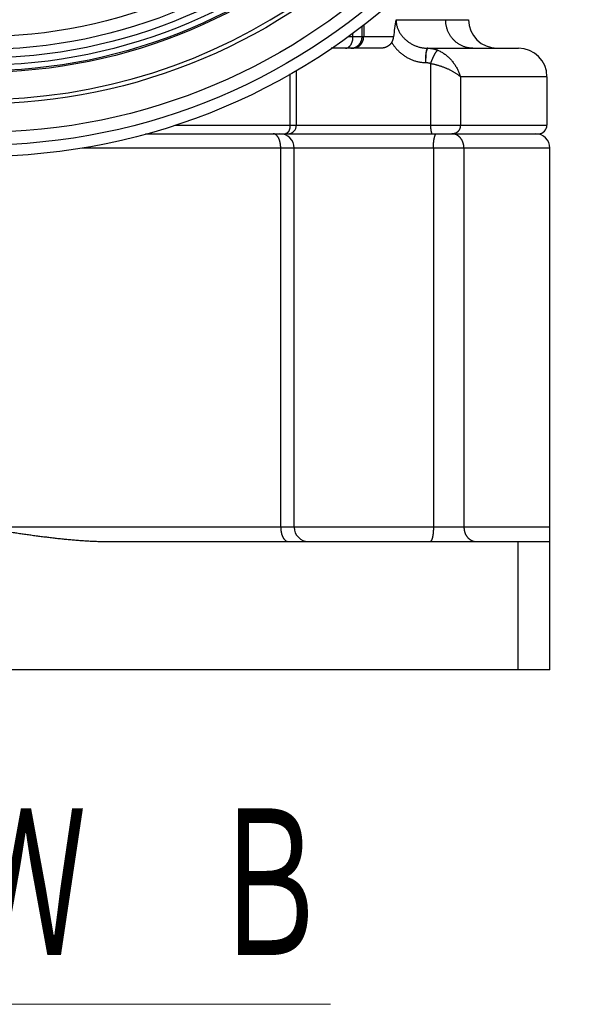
# Model space of a CAD drawing. Header units: millimetres. Extents: x 0 to 1733, y 0 to 1188.
# Tile 5 of 157: x 602 to 648, y 240 to 323. Entities that reach past the tile are written whole.
import ezdxf

# ---------------------------------------------------------------- set-up
doc = ezdxf.new("R2010")
doc.units = ezdxf.units.MM
doc.header["$LTSCALE"] = 0.727559
for name, color, linetype in [('NoLayerName_001', 7, 'Continuous'), ('NoLayerName_004', 7, 'Continuous'), ('NoLayerName_007', 7, 'Continuous')]:
    doc.layers.add(name, color=color, linetype=linetype)
doc.styles.get("Standard").update_dxf_attribs({"font": 'txt', "bigfont": 'extfont2'})

msp = doc.modelspace()

# ---------------------------------------------------------------- linework, layer by layer
at = {"layer": 'NoLayerName_001', "color": 7, "linetype": 'Continuous', "lineweight": 25}
for radius in [50.76, 42.72]:
    msp.add_circle((598.47196234, 364.35411957), radius, dxfattribs=at)
at = {"layer": 'NoLayerName_004', "color": 7, "linetype": 'Continuous', "lineweight": 25}
for radius in [52.8, 51.83999968, 48.36, 45.72, 45.6, 45.12, 44.51791783, 43.79967171]:
    msp.add_circle((598.47196234, 364.35411957), radius, dxfattribs=at)
msp.add_arc((598.47196234, 364.35411957), 48, 200.1342107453, 339.8657892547, dxfattribs=at)
at = {"layer": 'NoLayerName_007', "color": 8, "linetype": 'Continuous', "lineweight": 25}
for p, q in [((630.65752975, 321.63411957), (630.65752975, 322.54710411)), ((630.7940381, 322.6537285), (630.7940381, 321.63411957)), ((633.5180773, 323.07411957), (639.63196226, 323.07411957)), ((629.89487701, 321.63411957), (629.48885011, 321.63411957)), ((629.89487721, 321.63411957), (629.89487721, 321.95140894)), ((633.31761831, 321.63411957), (629.89487721, 321.63411957)), ((636.4234691, 319.39256202), (636.4234691, 314.19411957)), ((624.59005431, 314.19411957), (624.59005431, 318.50906887)), ((646.23196234, 318.27411957), (638.93718511, 318.27411957)), ((638.93718511, 318.27411957), (638.93718511, 314.19411957)), ((614.92807471, 314.19411957), (646.23196234, 314.19411957)), ((646.47196234, 312.27411957), (607.07470335, 312.27411957)), ((623.80721885, 280.35411957), (623.80721885, 312.27411957)), ((636.66723605, 312.27411957), (636.66723605, 280.35411957)), ((639.24112689, 312.27411957), (639.24112689, 280.35411957)), ((646.47196234, 280.35411957), (550.52917013, 280.35411957))]:
    msp.add_line(p, q, dxfattribs=at)
at = {"layer": 'NoLayerName_007', "color": 7, "linetype": 'Continuous', "lineweight": 25}
for p, q in [((632.22587395, 320.67411957), (628.06860207, 320.67411957)), ((636.17422389, 320.67411957), (643.83196443, 320.67411957)), ((625.13382085, 314.19411957), (625.13382085, 318.81114528)), ((646.23196234, 318.27411957), (646.23196234, 314.19411957)), ((612.43271979, 313.47411957), (645.51195759, 313.47411957)), ((624.94045602, 280.35411957), (624.94045602, 312.27411957)), ((646.47196234, 268.35411957), (646.47196234, 312.27411957)), ((609.27196234, 279.15411957), (646.47196234, 279.15411957)), ((643.77096895, 279.15411957), (643.77096895, 268.35411957)), ((646.47196234, 268.35411957), (550.47196234, 268.35411957))]:
    msp.add_line(p, q, dxfattribs=at)
for centre, radius, start, end in [((643.46887174, 320.95494033), 10.17394862, 167.9775659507, 176.1722762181), ((642.03196234, 323.07411957), 2.4, 180, 270), ((643.83196234, 318.27411957), 2.4, 0, 90), ((624.41382085, 314.19411957), 0.72, 270, 0), ((645.51196234, 314.19411957), 0.72, 269.9999250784, 0), ((623.74045602, 312.27411957), 1.2, 0, 90.0001345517), ((645.27196234, 312.27411957), 1.2, 0, 90.0016830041), ((626.14045602, 280.35411957), 1.2, 180, 270.0000519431)]:
    msp.add_arc(centre, radius, start, end, dxfattribs=at)
at = {"layer": 'NoLayerName_007', "color": 8, "linetype": 'Continuous', "lineweight": 25}
for centre, radius, start, end in [((629.87827416, 321.54934791), 0.87522881, 270.0586595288, 281.8255585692), ((638.22154931, 312.61415143), 0.85996821, 83.006352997, 89.9767834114)]:
    msp.add_arc(centre, radius, start, end, dxfattribs=at)
for points, knots in [([(633.51807549, 323.07411957), (633.51957857, 323.03047902), (633.52042893, 322.94293082), (633.53471562, 322.81210304), (633.55638017, 322.68200178), (633.58654381, 322.55322989), (633.62451002, 322.426348), (633.67007515, 322.3019295), (633.72289719, 322.18053824), (633.78273083, 322.06270381), (633.84923561, 321.94879398), (633.92196205, 321.83896658), (634.00052218, 321.7333343), (634.08452202, 321.63200326), (634.17357039, 321.53508065), (634.2672765, 321.44267382), (634.3652552, 321.35488352), (634.46715978, 321.27179076), (634.57275189, 321.19353807), (634.68181173, 321.1202418), (634.79412566, 321.05201543), (634.90947978, 320.98897236), (635.02766029, 320.93122591), (635.14845243, 320.8788908), (635.27161756, 320.83208759), (635.39687804, 320.79095846), (635.5239195, 320.75566589), (635.65240828, 320.72640541), (635.78200857, 320.70327441), (635.91239101, 320.68673924), (636.04320221, 320.67589402), (636.13060062, 320.67525881), (636.17422389, 320.67411957)], [0, 0, 0, 0, 0.1309992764, 0.2624471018, 0.3943118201, 0.5265119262, 0.658926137, 0.7914030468, 0.9237704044, 1.055851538, 1.1876364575, 1.3192600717, 1.4508209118, 1.5823761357, 1.7139451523, 1.8455133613, 1.9770359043, 2.1084673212, 2.2398347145, 2.3711781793, 2.5025337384, 2.6339346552, 2.7654127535, 2.8969997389, 3.0287245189, 3.1605487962, 3.2923807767, 3.4241364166, 3.5557444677, 3.687149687, 3.8183161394, 3.9492305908, 3.9492305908, 3.9492305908, 3.9492305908]), ([(639.98409235, 320.67411957), (639.94340575, 320.67528735), (639.86184292, 320.67593289), (639.73981242, 320.68708835), (639.61827369, 320.70420363), (639.49769144, 320.72828869), (639.37850314, 320.75894479), (639.26115462, 320.79615424), (639.14608443, 320.83979144), (639.03372532, 320.88979603), (638.92441192, 320.94595301), (638.81839583, 321.00798632), (638.71592172, 321.07564525), (638.61723175, 321.14867461), (638.5225691, 321.2268212), (638.43217584, 321.30983063), (638.3462944, 321.39745704), (638.26514351, 321.48944943), (638.18886614, 321.58551387), (638.11760183, 321.68537476), (638.05148747, 321.78875576), (637.99066038, 321.89538114), (637.93525897, 322.00497559), (637.8854181, 322.11726208), (637.84129025, 322.23196227), (637.80294209, 322.34874953), (637.77039282, 322.46727863), (637.74369666, 322.58720627), (637.72281845, 322.70818671), (637.7080477, 322.8298799), (637.69846875, 322.95192597), (637.69792288, 323.0334377), (637.69692265, 323.07411957)], [0, 0, 0, 0, 0.1221100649, 0.2445589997, 0.3672815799, 0.4902017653, 0.6132377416, 0.7363068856, 0.8593307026, 0.9822457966, 1.1050636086, 1.2278257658, 1.3505578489, 1.4732716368, 1.5959681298, 1.718640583, 1.8412776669, 1.9638826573, 2.0864854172, 2.2091090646, 2.331767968, 2.4544700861, 2.577219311, 2.7000178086, 2.822866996, 2.9457510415, 3.0686335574, 3.191468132, 3.3142013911, 3.4367758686, 3.5591328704, 3.6812153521, 3.6812153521, 3.6812153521, 3.6812153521]), ([(629.61414368, 320.83593194), (629.62386418, 320.8464234), (629.64377289, 320.86700673), (629.67090423, 320.90036513), (629.6964808, 320.93496876), (629.72026536, 320.9709137), (629.74241451, 321.00794455), (629.76295054, 321.04595276), (629.78189226, 321.0848457), (629.79926643, 321.12454197), (629.81509945, 321.1649603), (629.82941782, 321.20601961), (629.84224794, 321.24763879), (629.85361615, 321.28973682), (629.86354882, 321.33223264), (629.87207193, 321.37504526), (629.87921274, 321.41809363), (629.88499359, 321.46129678), (629.88945487, 321.50457355), (629.89256978, 321.54784343), (629.894561, 321.5910235), (629.89467116, 321.61977922), (629.89487721, 321.63411957)], [0, 0, 0, 0, 0.04290721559, 0.08585621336, 0.12887481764, 0.17196394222, 0.21510200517, 0.25828345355, 0.3015272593, 0.3448459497, 0.38824464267, 0.43172159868, 0.47526877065, 0.5188723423, 0.56251324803, 0.60616767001, 0.64980751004, 0.69340083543, 0.73691229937, 0.7803035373, 0.82353354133, 0.86655901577, 0.86655901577, 0.86655901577, 0.86655901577]), ([(630.05763715, 320.6926949), (630.07819367, 320.69782278), (630.11973254, 320.70697442), (630.18034349, 320.72757597), (630.23978264, 320.75206227), (630.29756222, 320.7809821), (630.35342197, 320.81391974), (630.40703963, 320.85072097), (630.4581092, 320.89116184), (630.50631914, 320.93503852), (630.55136046, 320.98214065), (630.59291955, 321.03227192), (630.63071463, 321.08521716), (630.66470054, 321.14061756), (630.69483527, 321.19815477), (630.72108118, 321.25750884), (630.74340336, 321.31836154), (630.76175025, 321.380395), (630.77613071, 321.44329044), (630.78632639, 321.5067342), (630.79295918, 321.57039441), (630.79334535, 321.61293532), (630.7940381, 321.63411957)], [0, 0, 0, 0, 0.0635593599, 0.1274778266, 0.191741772, 0.2563127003, 0.3211342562, 0.386138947, 0.4512546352, 0.5164108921, 0.5815453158, 0.6466099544, 0.7115949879, 0.7765338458, 0.8414399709, 0.9063022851, 0.9710899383, 1.0357570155, 1.1002471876, 1.1644983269, 1.228447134, 1.2920338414, 1.2920338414, 1.2920338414, 1.2920338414]), ([(630.07928024, 320.74719377), (630.09604357, 320.75492643), (630.1300024, 320.76967093), (630.17884795, 320.79636273), (630.22636906, 320.8256655), (630.27216612, 320.85793656), (630.31612561, 320.89289564), (630.35805672, 320.93043454), (630.3977892, 320.97039904), (630.43514689, 321.01264765), (630.46995528, 321.05703527), (630.50203837, 321.10342075), (630.53122612, 321.15165741), (630.55748278, 321.20152204), (630.58077489, 321.25280602), (630.60106967, 321.30530061), (630.61833716, 321.35879754), (630.63253463, 321.41308885), (630.6436661, 321.46796578), (630.65156057, 321.52322306), (630.65669603, 321.57864283), (630.65699307, 321.61566428), (630.65752974, 321.63411957)], [0, 0, 0, 0, 0.0553825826, 0.1109912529, 0.1668084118, 0.2228073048, 0.2789548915, 0.3352146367, 0.3915492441, 0.4479233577, 0.5043062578, 0.5606745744, 0.6170188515, 0.6733431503, 0.7296424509, 0.7859011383, 0.8420953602, 0.8981953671, 0.954167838, 1.0099782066, 1.0655930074, 1.1209822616, 1.1209822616, 1.1209822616, 1.1209822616]), ([(629.26322901, 320.67411957), (629.26980428, 320.67428404), (629.28297779, 320.67437598), (629.30270237, 320.67594105), (629.32237664, 320.67832536), (629.34195485, 320.68165841), (629.36139459, 320.68587152), (629.38065254, 320.69094937), (629.39968565, 320.69686229), (629.41845069, 320.70358468), (629.43690497, 320.71108928), (629.45500867, 320.71935392), (629.47273536, 320.72834803), (629.49007539, 320.73803014), (629.50702277, 320.74836387), (629.523572, 320.75931235), (629.53971787, 320.77083852), (629.55545365, 320.78290685), (629.5707784, 320.79547602), (629.58566951, 320.80852645), (629.60018506, 320.82195762), (629.609461, 320.83131054), (629.61414368, 320.83593194)], [0, 0, 0, 0, 0.01973198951, 0.0395047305, 0.05931920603, 0.07917294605, 0.09906044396, 0.11897356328, 0.1389019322, 0.15883332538, 0.17875403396, 0.19864975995, 0.21851880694, 0.23837131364, 0.25821468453, 0.27805305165, 0.29788747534, 0.31771614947, 0.3375346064, 0.35733591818, 0.3771108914, 0.39684825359, 0.39684825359, 0.39684825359, 0.39684825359]), ([(629.72082053, 320.67411957), (629.72895893, 320.6742325), (629.7452575, 320.67429435), (629.76970854, 320.67537494), (629.79417064, 320.67703834), (629.81861752, 320.67938578), (629.84302413, 320.68238245), (629.86736509, 320.68603005), (629.89161511, 320.69032051), (629.91574889, 320.69524835), (629.93974106, 320.70080753), (629.96356653, 320.70699161), (629.98719919, 320.71379644), (630.01061664, 320.72120902), (630.03378276, 320.72924953), (630.05671249, 320.73781454), (630.07174347, 320.74411975), (630.07928024, 320.74719377)], [0, 0, 0, 0, 0.02441756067, 0.04888961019, 0.07340886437, 0.09796755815, 0.12255752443, 0.14717027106, 0.17179705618, 0.19642896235, 0.22105696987, 0.24567202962, 0.27026513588, 0.29482739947, 0.31935012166, 0.34382486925, 0.3682435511, 0.3682435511, 0.3682435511, 0.3682435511]), ([(633.15230243, 321.15273073), (633.17721759, 321.11399214), (633.22605186, 321.03569003), (633.3058552, 320.92232777), (633.38953144, 320.81139395), (633.47762188, 320.70354319), (633.56976839, 320.5988597), (633.66585478, 320.49758113), (633.76569992, 320.399904), (633.86914021, 320.30603596), (633.97600745, 320.21618179), (634.0861347, 320.13054708), (634.1993549, 320.04933754), (634.3155011, 319.97275797), (634.43441672, 319.90101104), (634.55595408, 319.83427867), (634.67997442, 319.77271912), (634.80634872, 319.7164879), (634.93494803, 319.66574068), (635.06564241, 319.62063026), (635.19828675, 319.58132695), (635.33266285, 319.54796492), (635.4684621, 319.5205833), (635.60534464, 319.49916376), (635.74296941, 319.4840175), (635.88097798, 319.47421372), (635.97313537, 319.47370644), (636.01915039, 319.47270118)], [0, 0, 0, 0, 0.138177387, 0.2767772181, 0.4157327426, 0.5549740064, 0.6944292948, 0.8340265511, 0.9736947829, 1.1133654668, 1.2529739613, 1.3924609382, 1.5317738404, 1.6708683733, 1.8097114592, 1.9483101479, 2.0867092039, 2.2249650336, 2.3631454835, 2.5013306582, 2.6396132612, 2.7780425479, 2.9165578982, 3.0550815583, 3.1935341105, 3.3318369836, 3.4699149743, 3.4699149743, 3.4699149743, 3.4699149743]), ([(636.04007613, 320.30786828), (636.03791239, 320.29411207), (636.03341155, 320.26662495), (636.02769918, 320.22523384), (636.0225147, 320.18377073), (636.01790349, 320.14223413), (636.01375375, 320.10064554), (636.01004333, 320.05901242), (636.00676344, 320.01734006), (636.00390223, 319.9756331), (636.00144862, 319.93389613), (635.99939137, 319.89213375), (635.99771925, 319.85035055), (635.99642104, 319.80855113), (635.9954855, 319.76674009), (635.99490147, 319.72492201), (635.99465751, 319.68310149), (635.99474323, 319.64128315), (635.99514427, 319.59947149), (635.99586113, 319.55767148), (635.99683886, 319.51588631), (635.99776603, 319.48804108), (635.99819513, 319.47411957)], [0, 0, 0, 0, 0.04177602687, 0.08355509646, 0.12534042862, 0.16713185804, 0.20892657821, 0.25072361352, 0.29252391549, 0.33432812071, 0.37613651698, 0.41794905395, 0.45976535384, 0.50158472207, 0.54340615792, 0.58522836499, 0.62704976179, 0.66886849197, 0.71068243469, 0.75248921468, 0.79428621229, 0.8360705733, 0.8360705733, 0.8360705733, 0.8360705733]), ([(636.04007613, 320.30786828), (636.03955671, 320.29396455), (636.0385521, 320.26615572), (636.03683978, 320.22445027), (636.03443694, 320.1688479), (636.03123556, 320.09935358), (636.02657726, 320.0020701), (636.0209897, 319.890902), (636.01367612, 319.75195899), (636.00607058, 319.61303165), (636.00054478, 319.51579388), (635.99819513, 319.47411957)], [0, 0, 0, 0, 0.04174031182, 0.08348073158, 0.12522140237, 0.20870306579, 0.29218443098, 0.41740615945, 0.54262789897, 0.70959029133, 0.83481179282, 0.83481179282, 0.83481179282, 0.83481179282]), ([(636.19778735, 320.67411957), (636.19262674, 320.6727606), (636.18132711, 320.67147691), (636.16820496, 320.65993728), (636.15704354, 320.64711125), (636.14768917, 320.63292058), (636.14011613, 320.61826458), (636.13384585, 320.60325615), (636.12839587, 320.58802871), (636.12324096, 320.57270329), (636.11807617, 320.55735285), (636.11295006, 320.54195518), (636.10785, 320.52651761), (636.10278064, 320.5110421), (636.09774205, 320.49553214), (636.09273553, 320.47999081), (636.08776203, 320.46442134), (636.0828226, 320.44882687), (636.07791828, 320.43321059), (636.07305009, 320.41757567), (636.06821908, 320.4019253), (636.06342625, 320.38626264), (636.05867274, 320.37059085), (636.05395916, 320.35491323), (636.04928817, 320.33923248), (636.04465466, 320.32355356), (636.04160499, 320.31309411), (636.04007613, 320.30786828)], [0, 0, 0, 0, 0.01600963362, 0.03300644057, 0.05049469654, 0.06734496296, 0.08374502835, 0.09994823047, 0.11609687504, 0.13225874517, 0.14845539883, 0.16468497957, 0.18094424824, 0.19722996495, 0.21353888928, 0.22986778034, 0.24621339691, 0.26257249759, 0.27894184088, 0.29531818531, 0.31169828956, 0.32807891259, 0.34445681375, 0.36082875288, 0.37719149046, 0.39354178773, 0.4098764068, 0.4098764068, 0.4098764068, 0.4098764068]), ([(636.17422389, 320.67411957), (636.16917085, 320.67275156), (636.15805453, 320.67143933), (636.14531246, 320.65984217), (636.13437702, 320.6471236), (636.12497722, 320.6332106), (636.11719399, 320.61892464), (636.11066694, 320.60432259), (636.1050242, 320.58949208), (636.09986854, 320.57450438), (636.09491983, 320.55941339), (636.090199, 320.54420023), (636.08568792, 320.52887652), (636.08138069, 320.51345068), (636.07726824, 320.49793227), (636.07334235, 320.48233057), (636.06959455, 320.46665492), (636.06601646, 320.45091465), (636.06259968, 320.43511908), (636.05933581, 320.41927755), (636.05621646, 320.40339939), (636.05323318, 320.38749394), (636.05037781, 320.37157049), (636.04764102, 320.35563852), (636.04501794, 320.33970683), (636.04248706, 320.32378674), (636.04088628, 320.31316966), (636.04007613, 320.30786828)], [0, 0, 0, 0, 0.01570485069, 0.03243899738, 0.04973337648, 0.06640566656, 0.08258628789, 0.09851242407, 0.11434313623, 0.13017698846, 0.14605778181, 0.16198682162, 0.17796131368, 0.19397795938, 0.2100329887, 0.2261221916, 0.24224094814, 0.25838425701, 0.27454676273, 0.29072278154, 0.30690632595, 0.32309112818, 0.33927066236, 0.35543816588, 0.37158665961, 0.38770896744, 0.40379773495, 0.40379773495, 0.40379773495, 0.40379773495]), ([(636.19778735, 320.67411957), (636.21657139, 320.6738713), (636.25418787, 320.67373677), (636.31062245, 320.67135502), (636.36708546, 320.66768207), (636.42351873, 320.6624908), (636.47986675, 320.65585401), (636.53607329, 320.64776396), (636.5920823, 320.63823449), (636.64783773, 320.62727374), (636.70328337, 320.61489099), (636.7583636, 320.6010966), (636.81302059, 320.58589551), (636.86720473, 320.56931309), (636.9208359, 320.55129863), (636.97394739, 320.53208449), (637.00878942, 320.51791175), (637.02625833, 320.51100447)], [0, 0, 0, 0, 0.05635703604, 0.11283659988, 0.16942095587, 0.22609165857, 0.28282971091, 0.33961571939, 0.39643004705, 0.45325296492, 0.51006480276, 0.56684609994, 0.62357775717, 0.68024118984, 0.73681848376, 0.79329255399, 0.84964730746, 0.84964730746, 0.84964730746, 0.84964730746]), ([(637.02623847, 320.5109431), (637.01607828, 320.5041793), (636.99476308, 320.49180299), (636.96829076, 320.46597389), (636.94309891, 320.43922549), (636.91963674, 320.41098829), (636.8973469, 320.38193113), (636.87588707, 320.35225501), (636.85519818, 320.32201705), (636.83521133, 320.2912783), (636.81586144, 320.26010017), (636.79708254, 320.22854395), (636.7788089, 320.19667095), (636.76097507, 320.16454229), (636.74351363, 320.13221827), (636.72635843, 320.09974986), (636.70950624, 320.06714554), (636.69294733, 320.03441058), (636.67667243, 320.00154875), (636.66067201, 319.96856399), (636.64493662, 319.93546019), (636.62945678, 319.90224125), (636.61422302, 319.86891105), (636.59922583, 319.83547352), (636.58445595, 319.8019325), (636.56990335, 319.76829262), (636.5555633, 319.73455699), (636.54143449, 319.70072811), (636.527515, 319.66680907), (636.51380312, 319.63280289), (636.50029712, 319.59871259), (636.48699508, 319.56454128), (636.47389584, 319.53029178), (636.46099546, 319.49596789), (636.44830032, 319.46156977), (636.43577831, 319.42711123), (636.42761955, 319.40407227), (636.42351679, 319.39256188)], [0, 0, 0, 0, 0.0366170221, 0.073524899, 0.1103121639, 0.14695689, 0.1835637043, 0.2201749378, 0.2568068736, 0.2934682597, 0.3301615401, 0.3668835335, 0.4036261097, 0.4403768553, 0.477119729, 0.5138408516, 0.5505411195, 0.5872243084, 0.6238939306, 0.6605532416, 0.6972052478, 0.7338527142, 0.7704981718, 0.8071439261, 0.8437920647, 0.8804443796, 0.9171012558, 0.9537620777, 0.9904261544, 1.0270927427, 1.0637610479, 1.1004302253, 1.1370993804, 1.1737675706, 1.2104338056, 1.2470970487, 1.2837562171, 1.2837562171, 1.2837562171, 1.2837562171]), ([(637.02625833, 320.51100447), (637.07214969, 320.49060193), (637.16487769, 320.45165143), (637.29884266, 320.38183561), (637.42960404, 320.30572969), (637.55645493, 320.22250617), (637.67938086, 320.13293496), (637.79818098, 320.03735541), (637.91270424, 319.93622193), (638.02278574, 319.82995732), (638.12826423, 319.71899256), (638.2289809, 319.60374979), (638.32481002, 319.48461634), (638.41555343, 319.36184701), (638.50103794, 319.23566143), (638.58109703, 319.10627082), (638.6555704, 318.97388816), (638.72427251, 318.83871894), (638.78711156, 318.70099649), (638.84364607, 318.56085025), (638.89473595, 318.41879644), (638.92252043, 318.3221599), (638.93718511, 318.27411957)], [0, 0, 0, 0, 0.1506669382, 0.3015607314, 0.4527939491, 0.6044282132, 0.7564787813, 0.9089191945, 1.0616858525, 1.2146824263, 1.3677840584, 1.5208413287, 1.6737068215, 1.8263335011, 1.9787088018, 2.1308229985, 2.2826706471, 2.4342520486, 2.5855747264, 2.7366549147, 2.8875190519, 3.0382052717, 3.0382052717, 3.0382052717, 3.0382052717]), ([(636.01915039, 319.47270118), (636.02831983, 319.47257551), (636.04668254, 319.4725019), (636.07423085, 319.47132112), (636.10179262, 319.46950667), (636.12933926, 319.46694726), (636.15684353, 319.46367891), (636.18427781, 319.45969807), (636.21161462, 319.45501179), (636.23882642, 319.44962432), (636.26588562, 319.44354049), (636.29276494, 319.43676562), (636.31943598, 319.42930241), (636.34587439, 319.42116354), (636.37204083, 319.4123245), (636.39795169, 319.40289913), (636.41494763, 319.39594934), (636.4234691, 319.39256202)], [0, 0, 0, 0, 0.02751091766, 0.05508187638, 0.08270426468, 0.11036910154, 0.13806711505, 0.16578881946, 0.19352459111, 0.22126474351, 0.24899960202, 0.27671957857, 0.30441524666, 0.3320774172, 0.35969721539, 0.38726615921, 0.41477623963, 0.41477623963, 0.41477623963, 0.41477623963]), ([(636.4234691, 319.39256202), (636.45983463, 319.3854733), (636.53268665, 319.37174944), (636.64145172, 319.34839876), (636.74991782, 319.32338987), (636.85798036, 319.29643115), (636.96560721, 319.2676085), (637.0727468, 319.23690656), (637.17935278, 319.20433714), (637.2853774, 319.16990475), (637.39077329, 319.13361586), (637.49549296, 319.09547644), (637.59948894, 319.05549246), (637.70271391, 319.01367032), (637.80511987, 318.97001477), (637.90666368, 318.92453569), (638.00729926, 318.87721509), (638.10694681, 318.82794477), (638.20553543, 318.77662612), (638.30299407, 318.7231583), (638.39924923, 318.66743694), (638.49422228, 318.60938303), (638.5877447, 318.54889158), (638.67940275, 318.48558622), (638.76853906, 318.41892896), (638.85524101, 318.34921004), (638.90959199, 318.29881575), (638.93718511, 318.27411957)], [0, 0, 0, 0, 0.1111499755, 0.2223887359, 0.3337017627, 0.4450746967, 0.556493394, 0.6679439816, 0.779412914, 0.8908870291, 1.0023536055, 1.1138004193, 1.2252158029, 1.3365887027, 1.4479087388, 1.5591663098, 1.6703598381, 1.7815065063, 1.8926323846, 2.003771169, 2.1149645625, 2.2262625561, 2.3376701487, 2.4490693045, 2.5603685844, 2.671540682, 2.782633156, 2.782633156, 2.782633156, 2.782633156]), ([(624.59005435, 314.19411957), (624.59002994, 314.18949418), (624.59001689, 314.18024151), (624.5897826, 314.16636215), (624.58941928, 314.15248178), (624.58890333, 314.1386028), (624.58824045, 314.12472745), (624.58742849, 314.11085805), (624.58646739, 314.09699689), (624.58535655, 314.08314626), (624.58409551, 314.06930845), (624.58268376, 314.05548576), (624.58112081, 314.04168048), (624.57940617, 314.02789491), (624.57753935, 314.01413134), (624.57551983, 314.00039206), (624.57334721, 313.98667931), (624.57102058, 313.97299513), (624.56853858, 313.95934117), (624.56589047, 313.94572081), (624.56309947, 313.93212987), (624.56107466, 313.92310498), (624.56008278, 313.91858814)], [0, 0, 0, 0, 0.01387636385, 0.02775750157, 0.04164268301, 0.05553119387, 0.06942233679, 0.08331543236, 0.09720982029, 0.11110486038, 0.12499993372, 0.13889444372, 0.15278781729, 0.16667950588, 0.1805689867, 0.19445576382, 0.2083393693, 0.22221949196, 0.2360965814, 0.24997144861, 0.26384504, 0.2777184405, 0.2777184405, 0.2777184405, 0.2777184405]), ([(636.42346909, 314.19411957), (636.42349393, 314.18576999), (636.42350605, 314.16908052), (636.42374912, 314.14405844), (636.42413937, 314.11905665), (636.42471023, 314.09406511), (636.42546538, 314.06907367), (636.42641648, 314.04407225), (636.42757304, 314.01905071), (636.42894515, 313.99399896), (636.43054274, 313.96890688), (636.43237579, 313.94376436), (636.43445402, 313.91856474), (636.4367852, 313.89331804), (636.43936449, 313.8680531), (636.44218613, 313.8428151), (636.44524399, 313.81765236), (636.44853198, 313.79261323), (636.45204384, 313.767746), (636.45577402, 313.74309912), (636.45971421, 313.71872051), (636.4638669, 313.6946563), (636.46820855, 313.67088537), (636.47293294, 313.64731541), (636.47837947, 313.62377764), (636.48486811, 313.60006128), (636.49271709, 313.57593742), (636.50227466, 313.55126212), (636.5135934, 313.52590437), (636.52660245, 313.50208169), (636.54278362, 313.47945021), (636.56012454, 313.47672278), (636.56755542, 313.47411957)], [0, 0, 0, 0, 0.02504884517, 0.05006808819, 0.07506896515, 0.10006291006, 0.12506156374, 0.15007678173, 0.17512064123, 0.20020544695, 0.22534373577, 0.25054828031, 0.27583209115, 0.30119804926, 0.32660936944, 0.35201968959, 0.37738262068, 0.40265177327, 0.42778078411, 0.4527233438, 0.47743322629, 0.50186432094, 0.52598186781, 0.54992402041, 0.57397486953, 0.5984446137, 0.62367120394, 0.6500216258, 0.67788836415, 0.70655675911, 0.73272576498, 0.75634678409, 0.75634678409, 0.75634678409, 0.75634678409]), ([(638.93718511, 314.19411957), (638.93693502, 314.18219813), (638.93680058, 314.15831592), (638.93439607, 314.12252908), (638.93066233, 314.08679814), (638.92535179, 314.05120391), (638.91851826, 314.01582299), (638.91013453, 313.98073314), (638.90019508, 313.94601186), (638.88868856, 313.91173671), (638.87560496, 313.8779854), (638.86093491, 313.84483624), (638.84467258, 313.81238067), (638.82684154, 313.78071899), (638.80747977, 313.74996444), (638.78662608, 313.72023865), (638.76432117, 313.6916613), (638.74060041, 313.66435926), (638.71551776, 313.6384333), (638.6890578, 313.61408196), (638.66146225, 313.59114117), (638.64181381, 313.57756557), (638.63216056, 313.57057425)], [0, 0, 0, 0, 0.03577218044, 0.07162601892, 0.10754820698, 0.14352714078, 0.17955340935, 0.21562028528, 0.25172421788, 0.28786532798, 0.32404790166, 0.36028087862, 0.39657527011, 0.43291140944, 0.46925015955, 0.50555606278, 0.54179897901, 0.57795539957, 0.61400982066, 0.64995617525, 0.68579931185, 0.72155649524, 0.72155649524, 0.72155649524, 0.72155649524]), ([(623.29738725, 313.45090286), (623.29475935, 313.45186014), (623.28951363, 313.45382023), (623.28154446, 313.45650137), (623.27351074, 313.4590279), (623.26540878, 313.46136802), (623.25724803, 313.46352558), (623.24903443, 313.46549486), (623.24077485, 313.46727273), (623.2324759, 313.46885535), (623.22414429, 313.47023901), (623.21578668, 313.47142021), (623.20740973, 313.47239457), (623.19902015, 313.47316093), (623.19062452, 313.47370611), (623.18222984, 313.47406177), (623.17663304, 313.4740823), (623.17383744, 313.47411957)], [0, 0, 0, 0, 0.00839046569, 0.01679840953, 0.02522061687, 0.03365394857, 0.04209535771, 0.05054190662, 0.0589907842, 0.06743932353, 0.07588502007, 0.08432555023, 0.09275879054, 0.10118283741, 0.1095960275, 0.11799695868, 0.12638451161, 0.12638451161, 0.12638451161, 0.12638451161]), ([(623.41622191, 313.38277508), (623.4144122, 313.38417438), (623.41080615, 313.38699018), (623.40531728, 313.39111022), (623.39977993, 313.39516596), (623.39418442, 313.39914495), (623.388532, 313.40304871), (623.38282149, 313.40687462), (623.37705342, 313.41062091), (623.37122885, 313.41428511), (623.36534905, 313.41786468), (623.35941532, 313.42135706), (623.35342895, 313.42475967), (623.34739122, 313.42806997), (623.34130344, 313.43128539), (623.33516688, 313.43440335), (623.32898286, 313.43742138), (623.32275254, 313.44033657), (623.31647771, 313.44314765), (623.31015782, 313.44584725), (623.30380101, 313.44845071), (623.29952121, 313.4500765), (623.29738725, 313.45090286)], [0, 0, 0, 0, 0.00686278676, 0.01372515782, 0.02058834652, 0.02745365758, 0.0343224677, 0.04119602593, 0.04807401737, 0.05495539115, 0.06183915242, 0.06872437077, 0.07561018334, 0.08249579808, 0.08938049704, 0.09626363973, 0.10314466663, 0.11002310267, 0.11689856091, 0.12377074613, 0.13063945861, 0.13750459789, 0.13750459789, 0.13750459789, 0.13750459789]), ([(623.80721885, 312.27411957), (623.80705595, 312.2902118), (623.80697067, 312.32243108), (623.80539503, 312.37077617), (623.80292119, 312.41915213), (623.79936864, 312.46751454), (623.79475299, 312.5158203), (623.78903722, 312.56402594), (623.78219839, 312.61208809), (623.77420979, 312.65996338), (623.76504568, 312.7076084), (623.75468008, 312.75497978), (623.74308702, 312.8020341), (623.73024055, 312.84872797), (623.71611466, 312.89501801), (623.70068375, 312.94085944), (623.68392403, 312.986204), (623.66571081, 313.03095993), (623.64592146, 313.07502657), (623.62443384, 313.11830214), (623.60112496, 313.16068393), (623.57588246, 313.20205749), (623.54863028, 313.24223891), (623.5192304, 313.28091559), (623.48744084, 313.31752698), (623.45355234, 313.35213079), (623.42844419, 313.3723321), (623.41622191, 313.38277508)], [0, 0, 0, 0, 0.0482791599, 0.096651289, 0.1450946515, 0.1935891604, 0.2421165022, 0.2906602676, 0.3392060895, 0.3877417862, 0.4362575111, 0.4847459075, 0.5332022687, 0.5816247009, 0.6300142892, 0.6783752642, 0.7267115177, 0.7750197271, 0.8233070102, 0.8715967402, 0.9199300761, 0.9683673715, 1.0169413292, 1.0655277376, 1.1140117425, 1.1623485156, 1.2105767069, 1.2105767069, 1.2105767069, 1.2105767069]), ([(624.27311844, 313.4880495), (624.27148029, 313.48747353), (624.2682099, 313.48629409), (624.26324549, 313.48468203), (624.25824342, 313.48316378), (624.25320151, 313.48175845), (624.24812531, 313.48046353), (624.24301828, 313.47928232), (624.23788446, 313.47821656), (624.23272771, 313.47726839), (624.22755196, 313.47643988), (624.2223611, 313.47573301), (624.21715905, 313.47515024), (624.21194972, 313.47469213), (624.20673697, 313.47436641), (624.20152489, 313.47415405), (624.19805003, 313.47414181), (624.19631423, 313.47411957)], [0, 0, 0, 0, 0.005209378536, 0.010428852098, 0.015656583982, 0.020890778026, 0.026129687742, 0.031371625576, 0.036614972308, 0.041858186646, 0.047099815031, 0.05233850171, 0.05757299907, 0.062802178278, 0.06802504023, 0.073240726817, 0.078448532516, 0.078448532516, 0.078448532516, 0.078448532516]), ([(624.56008278, 313.91858814), (624.55805675, 313.91007209), (624.55415718, 313.89303555), (624.54744262, 313.86770774), (624.54014609, 313.84253883), (624.5321086, 313.81748253), (624.52328504, 313.79246593), (624.51360249, 313.7674334), (624.50302685, 313.74238409), (624.4915137, 313.71740944), (624.47903835, 313.69267257), (624.46558422, 313.66835262), (624.45113415, 313.6446288), (624.43567067, 313.6216802), (624.41917585, 313.59968573), (624.40163087, 313.57882516), (624.38301718, 313.55927601), (624.36331158, 313.5412262), (624.3425044, 313.52482953), (624.32053328, 313.51037202), (624.29753061, 313.49765897), (624.28117719, 313.49144382), (624.27311844, 313.4880495)], [0, 0, 0, 0, 0.02626119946, 0.05242664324, 0.07859531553, 0.1048699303, 0.13135676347, 0.15816534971, 0.18537730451, 0.21291446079, 0.2406516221, 0.26847268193, 0.29627255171, 0.32395946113, 0.35145773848, 0.37871113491, 0.40568672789, 0.4323793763, 0.45881658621, 0.48506346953, 0.5112272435, 0.53746047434, 0.53746047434, 0.53746047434, 0.53746047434]), ([(636.66723605, 312.27411957), (636.66729073, 312.28895356), (636.66731838, 312.31862858), (636.66785041, 312.36314651), (636.66869537, 312.40767413), (636.66992044, 312.45220356), (636.67152719, 312.49672706), (636.67353477, 312.54123685), (636.67595762, 312.58572517), (636.67881145, 312.63018423), (636.68211161, 312.67460629), (636.68587357, 312.71898355), (636.69011275, 312.76330827), (636.69484467, 312.80757265), (636.70008445, 312.85176897), (636.70584871, 312.8958893), (636.71214858, 312.9399269), (636.71901808, 312.98387349), (636.7265457, 313.0277134), (636.73481185, 313.07143237), (636.74389713, 313.11501624), (636.75388962, 313.15844902), (636.76484177, 313.20169933), (636.77692984, 313.24467183), (636.79076267, 313.28707027), (636.806331, 313.32883988), (636.81925658, 313.35556203), (636.8253968, 313.36905336)], [0, 0, 0, 0, 0.0445022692, 0.089024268, 0.1335610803, 0.1781081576, 0.2226613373, 0.2672168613, 0.3117713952, 0.3563220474, 0.4008663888, 0.4454024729, 0.4899288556, 0.5344446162, 0.5789493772, 0.6234433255, 0.6679272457, 0.7124037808, 0.7568798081, 0.8013660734, 0.8458774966, 0.890433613, 0.9350574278, 0.9797156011, 1.0243208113, 1.0688374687, 1.11330614, 1.11330614, 1.11330614, 1.11330614]), ([(636.8253968, 313.36905336), (636.82614837, 313.37054421), (636.82763966, 313.37353107), (636.82994553, 313.37797607), (636.8322944, 313.38239885), (636.83469602, 313.38679687), (636.83715084, 313.39117225), (636.83966139, 313.39552548), (636.84222921, 313.39985546), (636.84485945, 313.40415647), (636.84755603, 313.4084216), (636.85032285, 313.41264369), (636.8531638, 313.4168156), (636.85608279, 313.42093016), (636.85908369, 313.42498024), (636.86217044, 313.42895864), (636.86534684, 313.43285831), (636.86861714, 313.43667172), (636.871984, 313.44039307), (636.87545599, 313.44401008), (636.87901965, 313.44753464), (636.8815019, 313.44977008), (636.88272963, 313.450902)], [0, 0, 0, 0, 0.00500874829, 0.01001518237, 0.01502200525, 0.02003197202, 0.02504788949, 0.03007261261, 0.03510748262, 0.04014984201, 0.04519662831, 0.05024509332, 0.05529283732, 0.06033784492, 0.06537852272, 0.07041373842, 0.07544286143, 0.08046580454, 0.08548306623, 0.0904957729, 0.09550572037, 0.10051541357, 0.10051541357, 0.10051541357, 0.10051541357]), ([(636.88272963, 313.450902), (636.8834545, 313.45153599), (636.88489398, 313.45281452), (636.88711066, 313.45466563), (636.88936671, 313.45646994), (636.89167392, 313.45821691), (636.89403647, 313.45990462), (636.8964597, 313.4615279), (636.89894481, 313.46308161), (636.9014889, 313.4645609), (636.90408755, 313.4659593), (636.90673613, 313.46727035), (636.90943001, 313.46848755), (636.91216457, 313.46960442), (636.91493519, 313.47061446), (636.91773726, 313.47151114), (636.92056616, 313.47228808), (636.9234173, 313.47293828), (636.92628603, 313.47345701), (636.92916787, 313.47383103), (636.93205774, 313.47407862), (636.93398856, 313.47409344), (636.93495235, 313.47411957)], [0, 0, 0, 0, 0.002889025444, 0.005775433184, 0.008662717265, 0.011554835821, 0.014456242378, 0.017371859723, 0.020303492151, 0.023247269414, 0.026199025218, 0.029154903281, 0.032111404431, 0.035065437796, 0.038014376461, 0.040956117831, 0.043889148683, 0.046812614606, 0.049726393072, 0.05263116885, 0.055528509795, 0.058420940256, 0.058420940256, 0.058420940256, 0.058420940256]), ([(638.78813414, 313.27185445), (638.7814561, 313.27698044), (638.76819124, 313.28735221), (638.74774651, 313.3021912), (638.72697019, 313.31657533), (638.70579689, 313.33041144), (638.68423672, 313.34370253), (638.66228461, 313.35642142), (638.63995743, 313.36855992), (638.61727734, 313.3801063), (638.59426828, 313.39104785), (638.57095414, 313.40137184), (638.54735882, 313.41106555), (638.52350621, 313.42011624), (638.49942022, 313.42851122), (638.47512472, 313.43623758), (638.45064369, 313.4432832), (638.42600072, 313.44963304), (638.40122082, 313.45528289), (638.37632369, 313.4601882), (638.35134888, 313.46445454), (638.33460787, 313.46657279), (638.32625842, 313.46772118)], [0, 0, 0, 0, 0.02525564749, 0.05050990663, 0.07577365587, 0.1010590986, 0.12637978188, 0.15174800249, 0.17716121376, 0.20261099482, 0.2280888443, 0.25358626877, 0.27909486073, 0.30460637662, 0.33011281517, 0.35560649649, 0.38108014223, 0.40652695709, 0.43194071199, 0.45731582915, 0.4826474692, 0.50793162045, 0.50793162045, 0.50793162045, 0.50793162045]), ([(638.63216056, 313.57057425), (638.62767192, 313.5676194), (638.61875407, 313.56161883), (638.60502142, 313.55316361), (638.59107923, 313.5450466), (638.57688812, 313.53733287), (638.56245823, 313.53001407), (638.54779074, 313.52310394), (638.5328986, 313.51660794), (638.51779887, 313.51053486), (638.50251013, 313.50489395), (638.48705095, 313.49969451), (638.47143989, 313.49494585), (638.45569551, 313.49065727), (638.43983638, 313.48683804), (638.42388104, 313.48349759), (638.40784806, 313.4806448), (638.39175599, 313.47829064), (638.37562344, 313.47643826), (638.35946873, 313.47511999), (638.34331135, 313.47425955), (638.33253667, 313.47420972), (638.32715663, 313.47411957)], [0, 0, 0, 0, 0.0161217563, 0.03224192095, 0.04837002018, 0.06451609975, 0.08069071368, 0.09690299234, 0.113150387, 0.12942574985, 0.14572197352, 0.1620320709, 0.17834924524, 0.19466696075, 0.21097901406, 0.22727960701, 0.24356342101, 0.25982569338, 0.27606229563, 0.29226981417, 0.30844563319, 0.32458801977, 0.32458801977, 0.32458801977, 0.32458801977]), ([(639.24112689, 312.27411957), (639.24075494, 312.29286291), (639.24055503, 312.33040497), (639.23698012, 312.38666691), (639.23143118, 312.44285063), (639.22354204, 312.49884283), (639.21339452, 312.55453607), (639.20095006, 312.60982133), (639.18620235, 312.66458994), (639.16913639, 312.71873317), (639.14973924, 312.77214209), (639.12799879, 312.82470696), (639.10390628, 312.87630172), (639.07749274, 312.92679161), (639.04880639, 312.97602718), (639.01789561, 313.02384955), (638.98481147, 313.07010252), (638.94959707, 313.11462029), (638.91232403, 313.157272), (638.87295737, 313.19779632), (638.83185804, 313.23641624), (638.80253579, 313.25986116), (638.78813414, 313.27185445)], [0, 0, 0, 0, 0.0562410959, 0.1125972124, 0.1690497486, 0.2255822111, 0.2821808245, 0.3388351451, 0.3955386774, 0.452289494, 0.5090908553, 0.5659518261, 0.6228837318, 0.6798612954, 0.736838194, 0.7937723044, 0.8506273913, 0.9073745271, 0.9639935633, 1.0204746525, 1.0768198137, 1.1330445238, 1.1330445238, 1.1330445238, 1.1330445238]), ([(623.80721885, 280.35411957), (623.80734614, 280.3401476), (623.80741345, 280.31219597), (623.80863867, 280.27027764), (623.81054789, 280.22837345), (623.81327081, 280.18650005), (623.81678431, 280.14467311), (623.82110626, 280.10290858), (623.82624355, 280.06122234), (623.83220599, 280.01963028), (623.83900263, 279.97814829), (623.84664269, 279.93679226), (623.85513523, 279.89557949), (623.86448703, 279.85453349), (623.87474623, 279.81369559), (623.8859603, 279.77311528), (623.89817616, 279.73284352), (623.91144083, 279.69293126), (623.92580136, 279.65342949), (623.94130485, 279.61438922), (623.95799834, 279.57586146), (623.9759293, 279.53789744), (623.99514075, 279.50055346), (624.01566991, 279.46390752), (624.03759123, 279.428088), (624.06096535, 279.39323981), (624.08585675, 279.35951428), (624.11232396, 279.32703987), (624.14065911, 279.29611367), (624.17116973, 279.26705479), (624.20411631, 279.24023811), (624.23950853, 279.21610329), (624.27704766, 279.19507675), (624.31633656, 279.17764575), (624.35697128, 279.16462534), (624.39849925, 279.15567148), (624.42664935, 279.15507878), (624.44060026, 279.15411957)], [0, 0, 0, 0, 0.0419176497, 0.0838502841, 0.1257965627, 0.167755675, 0.2097273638, 0.2517119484, 0.2937103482, 0.3357241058, 0.3777554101, 0.419807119, 0.4618827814, 0.5039825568, 0.5460911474, 0.588192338, 0.630274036, 0.6723286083, 0.7143532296, 0.7563502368, 0.7983274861, 0.8402987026, 0.8822837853, 0.9242900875, 0.9662833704, 1.008235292, 1.0501340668, 1.0919890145, 1.1338601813, 1.1758835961, 1.2182800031, 1.2611609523, 1.3042336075, 1.3472002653, 1.3898542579, 1.4321146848, 1.4740662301, 1.4740662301, 1.4740662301, 1.4740662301]), ([(636.66723605, 280.35411957), (636.66720658, 280.34357311), (636.66719118, 280.32247946), (636.66690681, 280.29083937), (636.66646159, 280.25919983), (636.66582405, 280.22756219), (636.66499805, 280.1959277), (636.66397797, 280.16429767), (636.66276074, 280.13267337), (636.66134262, 280.1010561), (636.65972003, 280.06944713), (636.65788936, 280.03784776), (636.655847, 280.00625926), (636.65358934, 279.97468293), (636.6511128, 279.94312005), (636.64841364, 279.91157195), (636.64548889, 279.88004093), (636.64233266, 279.84853162), (636.63893564, 279.81705115), (636.63528938, 279.78560768), (636.63138518, 279.75420948), (636.62721456, 279.72286477), (636.62276826, 279.69158087), (636.61803826, 279.66035743), (636.612987, 279.62918875), (636.60757207, 279.59806153), (636.60175169, 279.56696001), (636.59548387, 279.53586852), (636.58872866, 279.50478155), (636.58145892, 279.47374109), (636.5736631, 279.44284499), (636.56533951, 279.41223759), (636.55648457, 279.38207271), (636.54708907, 279.3524351), (636.53699625, 279.32318206), (636.52556657, 279.29404635), (636.51218237, 279.26452297), (636.4963068, 279.23469609), (636.47860096, 279.20485605), (636.46245784, 279.18807012), (636.45502947, 279.17941686)], [0, 0, 0, 0, 0.0316394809, 0.0632806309, 0.0949232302, 0.1265671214, 0.1582122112, 0.1898584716, 0.2215059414, 0.2531547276, 0.2848050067, 0.316457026, 0.3481111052, 0.3797676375, 0.4114270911, 0.4430900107, 0.4747569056, 0.5064254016, 0.5380900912, 0.5697456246, 0.6013868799, 0.633008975, 0.6646072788, 0.6961805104, 0.7277465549, 0.7593313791, 0.7909622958, 0.8226680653, 0.8544789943, 0.8863958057, 0.9183048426, 0.9500673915, 0.9815470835, 1.0126108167, 1.0433348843, 1.0743634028, 1.1064786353, 1.1404894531, 1.1758079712, 1.2100210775, 1.2100210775, 1.2100210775, 1.2100210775]), ([(639.24112688, 280.35411957), (639.24164206, 280.33201366), (639.24191929, 280.28770517), (639.24687725, 280.22131913), (639.25458551, 280.15505116), (639.26556288, 280.08909665), (639.27970642, 280.02364136), (639.29708054, 279.95887375), (639.31770494, 279.89498169), (639.34161132, 279.83215328), (639.36882907, 279.77057719), (639.39938489, 279.71044247), (639.43329827, 279.65197368), (639.47049196, 279.59540772), (639.51083265, 279.54100442), (639.5541857, 279.48905047), (639.60041172, 279.43982738), (639.64938118, 279.39363434), (639.70093222, 279.35070807), (639.75502428, 279.31151948), (639.81116872, 279.27567416), (639.8507961, 279.25586544), (639.87029572, 279.24547299)], [0, 0, 0, 0, 0.0663357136, 0.1328783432, 0.199588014, 0.2664301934, 0.3333772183, 0.4004098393, 0.4675187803, 0.534706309, 0.6019878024, 0.669393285, 0.7369627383, 0.8046590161, 0.8723818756, 0.9400375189, 1.0075444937, 1.0748380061, 1.1418744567, 1.2086362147, 1.2751365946, 1.3414249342, 1.3414249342, 1.3414249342, 1.3414249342]), ([(636.45502947, 279.17941686), (636.44641196, 279.17330223), (636.43118345, 279.15760915), (636.40940547, 279.15643737), (636.39951974, 279.15411957)], [0, 0, 0, 0, 0.031699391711, 0.062160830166, 0.062160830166, 0.062160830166, 0.062160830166]), ([(639.87029572, 279.24547299), (639.87635799, 279.24260148), (639.88843735, 279.23676201), (639.90682809, 279.22858124), (639.92537681, 279.22075383), (639.94411191, 279.21334628), (639.96302381, 279.20634681), (639.98210998, 279.1997658), (640.0013601, 279.1936056), (640.02076134, 279.18787109), (640.04029989, 279.18256708), (640.05996198, 279.1776985), (640.07973383, 279.17327023), (640.09960166, 279.16928717), (640.1195517, 279.16575419), (640.13957018, 279.1626763), (640.1596433, 279.16005799), (640.17975731, 279.15790567), (640.19989839, 279.15621866), (640.22005293, 279.15502258), (640.24020652, 279.15424524), (640.25364316, 279.15420086), (640.260356, 279.15411957)], [0, 0, 0, 0, 0.02012386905, 0.0402471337, 0.06037640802, 0.08051854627, 0.10068063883, 0.12086848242, 0.14108008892, 0.16131090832, 0.1815564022, 0.20181207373, 0.22207349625, 0.24233634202, 0.2625964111, 0.28284966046, 0.30309223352, 0.32332048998, 0.34353103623, 0.36372075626, 0.38388684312, 0.40402683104, 0.40402683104, 0.40402683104, 0.40402683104])]:
    msp.add_open_spline(points, degree=3, knots=knots, dxfattribs=at)
at = {"layer": 'NoLayerName_007', "color": 7, "linetype": 'Continuous', "lineweight": 25}
for points, knots in [([(633.15215001, 321.1525426), (633.15664969, 321.15979015), (633.16576533, 321.17421222), (633.17873748, 321.19627748), (633.19128023, 321.21859837), (633.20331511, 321.24122604), (633.21485798, 321.26415117), (633.22589651, 321.28737364), (633.2364184, 321.31088227), (633.24640536, 321.33466013), (633.2558389, 321.35868822), (633.26470033, 321.38294762), (633.27297104, 321.40741941), (633.28063236, 321.43208465), (633.2876657, 321.45692444), (633.29405224, 321.48191985), (633.29977395, 321.50705193), (633.30480982, 321.53230193), (633.30914993, 321.55765026), (633.31274298, 321.58308052), (633.31569184, 321.60856437), (633.31691467, 321.62561043), (633.31761831, 321.63411957)], [0, 0, 0, 0, 0.0255923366, 0.05117991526, 0.07677714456, 0.10239877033, 0.12805985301, 0.15377212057, 0.17952949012, 0.20532072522, 0.23113519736, 0.2569629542, 0.28279478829, 0.30862230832, 0.33443801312, 0.36023536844, 0.38600888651, 0.41175420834, 0.43746818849, 0.46314898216, 0.48879613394, 0.51441066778, 0.51441066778, 0.51441066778, 0.51441066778]), ([(633.15215001, 321.1525426), (633.14206497, 321.13768626), (633.12249543, 321.10748283), (633.08929341, 321.06478455), (633.05394426, 321.02367276), (633.01618784, 320.98452198), (632.97630265, 320.94734875), (632.93442196, 320.91226612), (632.89071789, 320.87936141), (632.84535196, 320.84872897), (632.79848834, 320.82046176), (632.75028735, 320.79465045), (632.70089108, 320.77138292), (632.65045887, 320.75065627), (632.5991296, 320.7324494), (632.54703694, 320.71674111), (632.49431462, 320.70350746), (632.44109608, 320.69273387), (632.38751525, 320.68437169), (632.33370414, 320.67849953), (632.27980162, 320.67472278), (632.24382766, 320.67451207), (632.22587395, 320.67411957)], [0, 0, 0, 0, 0.0538680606, 0.1079023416, 0.1621071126, 0.2164733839, 0.270981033, 0.3256008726, 0.3802966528, 0.4350270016, 0.4897473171, 0.5444116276, 0.5989853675, 0.653482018, 0.7079202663, 0.7623092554, 0.8166495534, 0.8709341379, 0.9251493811, 0.9792760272, 1.0332901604, 1.0871641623, 1.0871641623, 1.0871641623, 1.0871641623]), ([(598.47196234, 280.35411957), (598.90172069, 280.28636254), (599.61788601, 280.17272857), (600.47772943, 280.03918228), (601.0512197, 279.95180981), (601.48148534, 279.88732652), (601.91192136, 279.82406361), (602.34255022, 279.76220653), (602.77339399, 279.701938), (603.20447474, 279.64344074), (603.63581478, 279.58690031), (604.06743244, 279.53249129), (604.49934807, 279.48044233), (604.93158321, 279.43103631), (605.36415524, 279.38454541), (605.79708174, 279.3412438), (606.23038047, 279.30140892), (606.66405725, 279.2653042), (607.0980946, 279.23325503), (607.53245889, 279.20583923), (607.96708952, 279.18350394), (608.40192639, 279.16708562), (608.83690135, 279.15599785), (609.12695354, 279.15530371), (609.27196234, 279.15411957)], [0, 0, 0, 0, 1.3052008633, 2.1753717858, 2.6104518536, 3.0455229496, 3.4805827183, 3.9156303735, 4.3506669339, 4.7856954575, 5.220721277, 5.6557518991, 6.0907901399, 6.5258353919, 6.9608917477, 7.3959688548, 7.8310824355, 8.2662545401, 8.7014831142, 9.1367171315, 9.5719152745, 10.0070550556, 10.4421348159, 10.8771757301, 10.8771757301, 10.8771757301, 10.8771757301])]:
    msp.add_open_spline(points, degree=3, knots=knots, dxfattribs=at)

# ---------------------------------------------------------------- texts
at = {"layer": 'NoLayerName_001', "color": 7, "lineweight": 13, "insert": (566.40000343, 243), "char_height": 14, "attachment_point": 7}
msp.add_mtext('\\A1;\\W0.6667;\\LＶＩＥＷ\u3000Ｂ\\l', dxfattribs=at)

doc.saveas('drawing.dxf')
